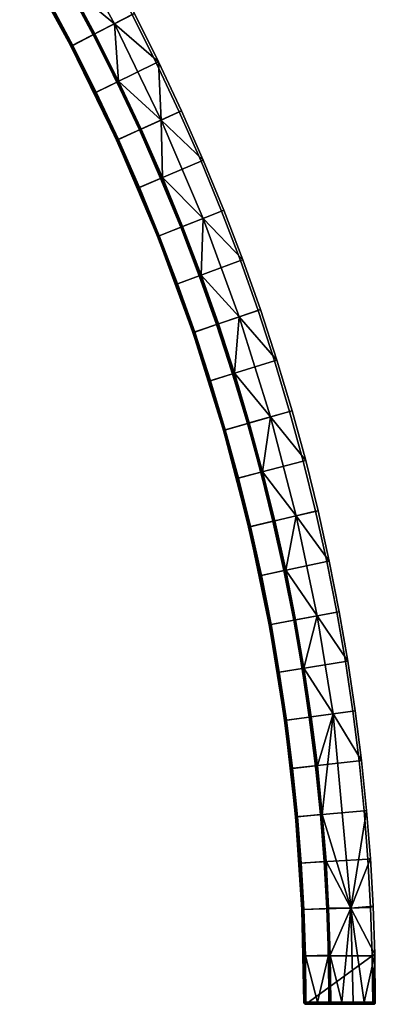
# Model space of a CAD drawing. Header units: millimetres. Extents: x -5762 to -1358, y 814 to 2464.
# Tile 11 of 27: x -4219 to -4112, y 1814 to 2111. Entities that reach past the tile are written whole.
import ezdxf

# ---------------------------------------------------------------- set-up
doc = ezdxf.new("R2010")
doc.units = ezdxf.units.MM
doc.header["$MEASUREMENT"] = 0
doc.layers.add('Predefinito', color=7, linetype='Continuous', true_color=0x000000)

msp = doc.modelspace()

# ---------------------------------------------------------------- meshes
at = {"layer": 'Predefinito'}
mesh = msp.add_polyface(dxfattribs=at)
corners = [(-4178.16, 2097.91), (-4185.44, 2112.45), (-4203.87, 2102.92), (-4196.82, 2088.85), (-4193.22, 2127.02), (-4211.39, 2117.03), (-4211.39, 2117.03, -55.4), (-4203.87, 2102.92), (-4211.39, 2117.03), (-4219.27, 2130.94, -55.4), (-4219.27, 2130.94), (-4196.82, 2088.85), (-4203.87, 2102.92, -55.4), (-4196.82, 2088.85, -55.4), (-4170.55, 2083.52, -0.97), (-4177.48, 2098.24, -0.97), (-4178.16, 2097.91), (-4171.24, 2083.2), (-4184.77, 2112.8, -0.97), (-4185.44, 2112.45), (-4192.55, 2127.38, -0.97), (-4193.22, 2127.02), (-4203.34, 2103.2, -56), (-4210.87, 2117.31, -56), (-4204.8, 2120.65, -56), (-4197.18, 2106.38, -56), (-4218.75, 2131.24, -56), (-4212.77, 2134.73, -56), (-4196.28, 2089.11, -56), (-4190.05, 2092.14, -56), (-4190.77, 2109.7, -28.49), (-4176.7, 2080.72, -28.49), (-4189.52, 2092.4, -55.54), (-4204.28, 2120.93, -55.54), (-4196.66, 2106.65, -55.54), (-4206.53, 2138.37, -28.49), (-4192.55, 2127.38, -0.97), (-4184.77, 2112.8, -0.97), (-4177.48, 2098.24, -0.97), (-4203.83, 2103.23, -55.82), (-4219.18, 2131.13, -55.82), (-4219.01, 2131.24, -55.96), (-4203.65, 2103.32, -55.96), (-4203.95, 2103.17, -55.62), (-4219.3, 2131.07, -55.62), (-4219.18, 2131.13, -55.82), (-4203.83, 2103.23, -55.82), (-4203.65, 2103.32, -55.96), (-4210.87, 2117.31, -56), (-4203.34, 2103.2, -56), (-4219.01, 2131.24, -55.96), (-4218.75, 2131.24, -56), (-4210.87, 2117.31, -56), (-4189.73, 2074.66, -55.96), (-4203.34, 2103.2, -56), (-4196.28, 2089.11, -56), (-4219.3, 2131.07, -55.62), (-4203.95, 2103.17, -55.62), (-4211.39, 2117.03, -55.4), (-4219.27, 2130.94, -55.4), (-4203.95, 2103.17, -55.62), (-4190.04, 2074.52, -55.62), (-4196.82, 2088.85, -55.4), (-4203.87, 2102.92, -55.4), (-4203.95, 2103.17, -55.62), (-4203.87, 2102.92, -55.4), (-4211.39, 2117.03, -55.4), (-4196.97, 2106.78, -55.87), (-4212.51, 2135.03, -55.87), (-4212.4, 2135.1, -55.72), (-4196.85, 2106.84, -55.72), (-4197.13, 2106.7, -55.97), (-4212.67, 2134.94, -55.97), (-4182.88, 2077.78, -55.87), (-4182.76, 2077.83, -55.72), (-4183.05, 2077.7, -55.97), (-4196.85, 2106.84, -55.72), (-4204.28, 2120.93, -55.54), (-4196.66, 2106.65, -55.54), (-4204.28, 2120.93, -55.54), (-4196.66, 2106.65, -55.54), (-4189.52, 2092.4, -55.54), (-4204.8, 2120.65, -56), (-4212.77, 2134.73, -56), (-4190.05, 2092.14, -56), (-4197.18, 2106.38, -56)]
mesh.append_faces([[corners[k] for k in face] for face in [(0, 1, 2, 3), (1, 4, 5, 2), (6, 7, 8, 8), (9, 8, 10, 10), (11, 7, 12, 13), (7, 6, 12, 12), (9, 6, 8, 8), (14, 15, 16, 17), (15, 18, 19, 16), (18, 20, 21, 19), (22, 23, 24, 25), (23, 26, 27, 24), (28, 22, 25, 29), (30, 31, 32, 32), (33, 30, 34, 34), (34, 30, 32, 32), (30, 35, 36, 37), (33, 35, 30, 30), (30, 37, 38, 38), (38, 31, 30, 30), (39, 40, 41, 42), (43, 44, 45, 46), (47, 48, 49, 49), (50, 51, 52, 52), (47, 50, 52, 52), (53, 47, 54, 55), (56, 57, 58, 59), (60, 61, 62, 63), (64, 65, 66, 66), (67, 68, 69, 70), (71, 72, 68, 67), (73, 67, 70, 74), (75, 71, 67, 73), (76, 77, 78, 78), (70, 69, 79, 79), (74, 70, 80, 81), (72, 71, 82, 83), (71, 75, 84, 85), (71, 85, 82, 82)]])
mesh = msp.add_polyface(dxfattribs=at)
corners = [(-4164.69, 2068.32), (-4171.24, 2083.2), (-4190.12, 2074.61), (-4183.78, 2060.21), (-4158.52, 2053.28), (-4177.81, 2045.65), (-4178.16, 2097.91), (-4196.82, 2088.85), (-4177.81, 2045.65), (-4183.78, 2060.21), (-4183.78, 2060.21, -55.4), (-4177.81, 2045.65, -55.4), (-4190.12, 2074.61), (-4196.82, 2088.85), (-4196.82, 2088.85, -55.4), (-4190.12, 2074.61, -55.4), (-4157.81, 2053.56, -0.97), (-4164, 2068.62, -0.97), (-4164.69, 2068.32), (-4158.52, 2053.28), (-4170.55, 2083.52, -0.97), (-4171.24, 2083.2), (-4152.13, 2038.66, -0.97), (-4152.84, 2038.4), (-4177.25, 2045.87, -56), (-4183.23, 2060.44, -56), (-4176.85, 2063.15, -56), (-4170.8, 2048.42, -56), (-4189.57, 2074.86, -56), (-4196.28, 2089.11, -56), (-4190.05, 2092.14, -56), (-4183.27, 2077.73, -56), (-4183.23, 2060.44, -56), (-4176.7, 2080.72, -28.49), (-4176.32, 2063.38, -55.54), (-4182.74, 2077.97, -55.54), (-4164.09, 2051.08, -28.49), (-4170.26, 2048.63, -55.54), (-4189.52, 2092.4, -55.54), (-4164, 2068.62, -0.97), (-4157.81, 2053.56, -0.97), (-4170.55, 2083.52, -0.97), (-4152.13, 2038.66, -0.97), (-4177.48, 2098.24, -0.97), (-4189.91, 2074.58, -55.82), (-4203.83, 2103.23, -55.82), (-4203.65, 2103.32, -55.96), (-4189.73, 2074.66, -55.96), (-4190.04, 2074.52, -55.62), (-4203.95, 2103.17, -55.62), (-4203.83, 2103.23, -55.82), (-4189.91, 2074.58, -55.82), (-4177.46, 2045.26, -55.82), (-4177.27, 2045.34, -55.96), (-4177.59, 2045.21, -55.62), (-4177.46, 2045.26, -55.82), (-4189.73, 2074.66, -55.96), (-4196.28, 2089.11, -56), (-4189.57, 2074.86, -56), (-4189.57, 2074.86, -56), (-4183.23, 2060.44, -56), (-4177.27, 2045.34, -55.96), (-4177.25, 2045.87, -56), (-4190.04, 2074.52, -55.62), (-4177.59, 2045.21, -55.62), (-4177.81, 2045.65, -55.4), (-4183.78, 2060.21, -55.4), (-4190.04, 2074.52, -55.62), (-4183.78, 2060.21, -55.4), (-4190.12, 2074.61, -55.4), (-4196.82, 2088.85, -55.4), (-4170.28, 2048.1, -55.87), (-4182.88, 2077.78, -55.87), (-4182.76, 2077.83, -55.72), (-4170.15, 2048.15, -55.72), (-4170.45, 2048.04, -55.97), (-4183.05, 2077.7, -55.97), (-4182.76, 2077.83, -55.72), (-4189.52, 2092.4, -55.54), (-4182.74, 2077.97, -55.54), (-4182.74, 2077.97, -55.54), (-4176.32, 2063.38, -55.54), (-4176.32, 2063.38, -55.54), (-4170.26, 2048.63, -55.54), (-4170.8, 2048.42, -56), (-4176.85, 2063.15, -56), (-4183.27, 2077.73, -56), (-4190.05, 2092.14, -56)]
mesh.append_faces([[corners[k] for k in face] for face in [(0, 1, 2, 3), (4, 0, 3, 5), (1, 6, 7, 2), (8, 9, 10, 11), (12, 13, 14, 15), (9, 12, 15, 10), (16, 17, 18, 19), (17, 20, 21, 18), (22, 16, 19, 23), (24, 25, 26, 27), (28, 29, 30, 31), (32, 28, 31, 26), (33, 34, 35, 35), (36, 37, 34, 34), (33, 35, 38, 38), (33, 36, 34, 34), (36, 33, 39, 40), (33, 41, 39, 39), (40, 42, 36, 36), (33, 43, 41, 41), (44, 45, 46, 47), (48, 49, 50, 51), (52, 44, 47, 53), (54, 48, 51, 55), (56, 57, 58, 58), (56, 59, 60, 60), (61, 56, 60, 62), (63, 64, 65, 66), (67, 68, 69, 69), (69, 70, 67, 67), (71, 72, 73, 74), (75, 76, 72, 71), (77, 78, 79, 79), (77, 80, 81, 81), (74, 73, 82, 83), (76, 75, 84, 85), (76, 85, 86, 86), (86, 87, 76, 76)]])
mesh = msp.add_polyface(dxfattribs=at)
corners = [(-4142.58, 2008.25), (-4147.53, 2023.39), (-4167.16, 2016.71), (-4162.38, 2002.05), (-4152.84, 2038.4), (-4172.31, 2031.24), (-4158.52, 2053.28), (-4177.81, 2045.65), (-4172.31, 2031.24, -55.4), (-4167.16, 2016.71), (-4172.31, 2031.24), (-4162.38, 2002.05), (-4167.16, 2016.71, -55.4), (-4162.38, 2002.05, -55.4), (-4177.81, 2045.65, -55.4), (-4177.81, 2045.65), (-4141.86, 2008.47, -0.97), (-4146.81, 2023.63, -0.97), (-4147.53, 2023.39), (-4142.58, 2008.25), (-4152.13, 2038.66, -0.97), (-4152.84, 2038.4), (-4166.6, 2016.9, -56), (-4171.74, 2031.45, -56), (-4165.24, 2033.84, -56), (-4160.04, 2019.13, -56), (-4161.81, 2002.23, -56), (-4155.19, 2004.3, -56), (-4171.74, 2031.45, -56), (-4177.25, 2045.87, -56), (-4170.8, 2048.42, -56), (-4153.2, 2021.46, -28.49), (-4143.77, 1991.34, -28.49), (-4154.64, 2004.47, -55.54), (-4159.48, 2019.32, -55.54), (-4164.69, 2034.04, -55.54), (-4164.09, 2051.08, -28.49), (-4170.26, 2048.63, -55.54), (-4152.13, 2038.66, -0.97), (-4146.81, 2023.63, -0.97), (-4141.86, 2008.47, -0.97), (-4166.93, 2016.57, -55.82), (-4177.46, 2045.26, -55.82), (-4177.27, 2045.34, -55.96), (-4166.74, 2016.63, -55.96), (-4167.06, 2016.53, -55.62), (-4177.59, 2045.21, -55.62), (-4177.46, 2045.26, -55.82), (-4166.93, 2016.57, -55.82), (-4166.74, 2016.63, -55.96), (-4177.27, 2045.34, -55.96), (-4171.74, 2031.45, -56), (-4166.6, 2016.9, -56), (-4177.25, 2045.87, -56), (-4161.81, 2002.23, -56), (-4177.59, 2045.21, -55.62), (-4172.31, 2031.24, -55.4), (-4177.81, 2045.65, -55.4), (-4177.59, 2045.21, -55.62), (-4167.06, 2016.53, -55.62), (-4167.16, 2016.71, -55.4), (-4172.31, 2031.24, -55.4), (-4167.16, 2016.71, -55.4), (-4167.06, 2016.53, -55.62), (-4162.38, 2002.05, -55.4), (-4159.62, 2019.05, -55.87), (-4170.28, 2048.1, -55.87), (-4170.15, 2048.15, -55.72), (-4159.49, 2019.1, -55.72), (-4159.79, 2019, -55.97), (-4170.45, 2048.04, -55.97), (-4150.38, 1989.52, -55.87), (-4150.25, 1989.56, -55.72), (-4150.55, 1989.47, -55.97), (-4164.69, 2034.04, -55.54), (-4159.48, 2019.32, -55.54), (-4170.26, 2048.63, -55.54), (-4164.69, 2034.04, -55.54), (-4170.15, 2048.15, -55.72), (-4159.49, 2019.1, -55.72), (-4159.48, 2019.32, -55.54), (-4154.64, 2004.47, -55.54), (-4154.64, 2004.47, -55.54), (-4165.24, 2033.84, -56), (-4170.8, 2048.42, -56), (-4160.04, 2019.13, -56), (-4155.19, 2004.3, -56)]
mesh.append_faces([[corners[k] for k in face] for face in [(0, 1, 2, 3), (1, 4, 5, 2), (4, 6, 7, 5), (8, 9, 10, 10), (11, 9, 12, 13), (14, 10, 15, 15), (12, 9, 8, 8), (14, 8, 10, 10), (16, 17, 18, 19), (17, 20, 21, 18), (22, 23, 24, 25), (26, 22, 25, 27), (28, 29, 30, 24), (31, 32, 33, 33), (31, 34, 35, 35), (36, 35, 37, 37), (31, 36, 38, 39), (36, 31, 35, 35), (33, 34, 31, 31), (31, 39, 40, 40), (41, 42, 43, 44), (45, 46, 47, 48), (49, 50, 51, 52), (53, 51, 50, 50), (49, 52, 54, 54), (55, 56, 57, 57), (58, 59, 60, 61), (62, 63, 64, 64), (65, 66, 67, 68), (69, 70, 66, 65), (71, 65, 68, 72), (73, 69, 65, 71), (68, 67, 74, 75), (76, 77, 78, 78), (79, 80, 81, 81), (72, 68, 82, 82), (70, 83, 84, 84), (70, 69, 85, 83), (85, 69, 86, 86)]])
mesh = msp.add_polyface(dxfattribs=at)
corners = [(-4130.18, 1962.93), (-4133.92, 1978.01), (-4153.99, 1972.78), (-4150.38, 1958.18), (-4138.01, 1992.99), (-4142.58, 2008.25), (-4162.38, 2002.05), (-4157.95, 1987.28), (-4153.99, 1972.78, -55.4), (-4150.38, 1958.18), (-4153.99, 1972.78), (-4162.38, 2002.05, -55.4), (-4157.95, 1987.28), (-4162.38, 2002.05), (-4157.95, 1987.28, -55.4), (-4129.44, 1963.1, -0.97), (-4133.18, 1978.2, -0.97), (-4133.92, 1978.01), (-4130.18, 1962.93), (-4137.28, 1993.2, -0.97), (-4138.01, 1992.99), (-4141.86, 2008.47, -0.97), (-4142.58, 2008.25), (-4149.79, 1958.32, -56), (-4153.41, 1972.93, -56), (-4146.7, 1974.68, -56), (-4143.05, 1959.91, -56), (-4157.38, 1987.45, -56), (-4161.81, 2002.23, -56), (-4155.19, 2004.3, -56), (-4150.72, 1989.35, -56), (-4153.41, 1972.93, -56), (-4143.77, 1991.34, -28.49), (-4146.14, 1974.82, -55.54), (-4150.16, 1989.51, -55.54), (-4136.02, 1961.56, -28.49), (-4154.64, 2004.47, -55.54), (-4150.16, 1989.51, -55.54), (-4133.18, 1978.2, -0.97), (-4129.44, 1963.1, -0.97), (-4153.2, 2021.46, -28.49), (-4141.86, 2008.47, -0.97), (-4137.28, 1993.2, -0.97), (-4157.8, 1987.39, -55.82), (-4166.93, 2016.57, -55.82), (-4166.74, 2016.63, -55.96), (-4157.61, 1987.45, -55.96), (-4157.93, 1987.36, -55.62), (-4167.06, 2016.53, -55.62), (-4166.93, 2016.57, -55.82), (-4157.8, 1987.39, -55.82), (-4150.11, 1957.81, -55.82), (-4149.91, 1957.86, -55.96), (-4150.24, 1957.78, -55.62), (-4150.11, 1957.81, -55.82), (-4157.61, 1987.45, -55.96), (-4161.81, 2002.23, -56), (-4157.38, 1987.45, -56), (-4153.41, 1972.93, -56), (-4166.74, 2016.63, -55.96), (-4149.91, 1957.86, -55.96), (-4167.06, 2016.53, -55.62), (-4157.93, 1987.36, -55.62), (-4157.95, 1987.28, -55.4), (-4162.38, 2002.05, -55.4), (-4157.93, 1987.36, -55.62), (-4150.24, 1957.78, -55.62), (-4150.38, 1958.18, -55.4), (-4153.99, 1972.78, -55.4), (-4157.93, 1987.36, -55.62), (-4153.99, 1972.78, -55.4), (-4157.95, 1987.28, -55.4), (-4142.59, 1959.57, -55.87), (-4150.38, 1989.52, -55.87), (-4150.25, 1989.56, -55.72), (-4142.45, 1959.61, -55.72), (-4142.76, 1959.53, -55.97), (-4150.55, 1989.47, -55.97), (-4150.25, 1989.56, -55.72), (-4154.64, 2004.47, -55.54), (-4150.16, 1989.51, -55.54), (-4146.14, 1974.82, -55.54), (-4146.14, 1974.82, -55.54), (-4159.79, 2019, -55.97), (-4150.72, 1989.35, -56), (-4155.19, 2004.3, -56), (-4143.05, 1959.91, -56), (-4146.7, 1974.68, -56)]
mesh.append_faces([[corners[k] for k in face] for face in [(0, 1, 2, 3), (4, 5, 6, 7), (1, 4, 7, 2), (8, 9, 10, 10), (11, 12, 13, 13), (10, 12, 14, 8), (12, 11, 14, 14), (15, 16, 17, 18), (16, 19, 20, 17), (19, 21, 22, 20), (23, 24, 25, 26), (27, 28, 29, 30), (31, 27, 30, 25), (32, 33, 34, 34), (35, 33, 32, 32), (36, 32, 37, 37), (35, 32, 38, 39), (32, 40, 41, 42), (32, 42, 38, 38), (43, 44, 45, 46), (47, 48, 49, 50), (51, 43, 46, 52), (53, 47, 50, 54), (55, 56, 57, 57), (55, 57, 58, 58), (55, 59, 56, 56), (60, 55, 58, 58), (61, 62, 63, 64), (65, 66, 67, 68), (69, 70, 71, 71), (72, 73, 74, 75), (76, 77, 73, 72), (78, 79, 80, 80), (78, 80, 81, 81), (75, 74, 82, 82), (83, 77, 84, 85), (77, 76, 86, 87), (77, 87, 84, 84)]])
mesh = msp.add_polyface(dxfattribs=at)
corners = [(-4126.81, 1947.77), (-4130.18, 1962.93), (-4150.38, 1958.18), (-4147.11, 1943.51), (-4123.8, 1932.53), (-4144.2, 1928.76), (-4147.11, 1943.51, -55.4), (-4144.2, 1928.76), (-4147.11, 1943.51), (-4150.38, 1958.18, -55.4), (-4150.38, 1958.18), (-4144.2, 1928.76, -55.4), (-4141.71, 1914.37), (-4153.99, 1972.78, -55.4), (-4120.48, 1917.79, -0.97), (-4123.06, 1932.67, -0.97), (-4123.8, 1932.53), (-4121.23, 1917.67), (-4126.07, 1947.92, -0.97), (-4129.44, 1963.1, -0.97), (-4130.18, 1962.93), (-4126.81, 1947.77), (-4143.61, 1928.86, -56), (-4146.52, 1943.63, -56), (-4139.74, 1945.05, -56), (-4136.79, 1930.13, -56), (-4146.52, 1943.63, -56), (-4149.79, 1958.32, -56), (-4143.05, 1959.91, -56), (-4129.69, 1931.44, -28.49), (-4136.22, 1930.23, -55.54), (-4139.17, 1945.17, -55.54), (-4133.7, 1915.66, -55.54), (-4142.48, 1960.04, -55.54), (-4136.02, 1961.56, -28.49), (-4142.48, 1960.04, -55.54), (-4146.14, 1974.82, -55.54), (-4126.07, 1947.92, -0.97), (-4123.06, 1932.67, -0.97), (-4120.48, 1917.79, -0.97), (-4129.44, 1963.1, -0.97), (-4143.86, 1927.89, -55.82), (-4150.11, 1957.81, -55.82), (-4149.91, 1957.86, -55.96), (-4143.66, 1927.93, -55.96), (-4143.99, 1927.87, -55.62), (-4150.24, 1957.78, -55.62), (-4150.11, 1957.81, -55.82), (-4143.86, 1927.89, -55.82), (-4149.91, 1957.86, -55.96), (-4153.41, 1972.93, -56), (-4149.79, 1958.32, -56), (-4146.52, 1943.63, -56), (-4143.66, 1927.93, -55.96), (-4143.61, 1928.86, -56), (-4150.24, 1957.78, -55.62), (-4143.99, 1927.87, -55.62), (-4144.2, 1928.76, -55.4), (-4147.11, 1943.51, -55.4), (-4143.99, 1927.87, -55.62), (-4141.71, 1914.37, -55.4), (-4144.2, 1928.76, -55.4), (-4147.11, 1943.51, -55.4), (-4150.38, 1958.18, -55.4), (-4150.24, 1957.78, -55.62), (-4136.26, 1929.28, -55.87), (-4142.59, 1959.57, -55.87), (-4142.45, 1959.61, -55.72), (-4136.13, 1929.31, -55.72), (-4136.44, 1929.25, -55.97), (-4142.76, 1959.53, -55.97), (-4142.45, 1959.61, -55.72), (-4146.14, 1974.82, -55.54), (-4142.48, 1960.04, -55.54), (-4139.17, 1945.17, -55.54), (-4136.13, 1929.31, -55.72), (-4139.17, 1945.17, -55.54), (-4136.22, 1930.23, -55.54), (-4139.17, 1945.17, -55.54), (-4136.79, 1930.13, -56), (-4139.74, 1945.05, -56), (-4134.27, 1915.57, -56), (-4143.05, 1959.91, -56)]
mesh.append_faces([[corners[k] for k in face] for face in [(0, 1, 2, 3), (4, 0, 3, 5), (6, 7, 8, 8), (9, 8, 10, 10), (11, 12, 7, 7), (6, 11, 7, 7), (8, 9, 6, 6), (13, 9, 10, 10), (14, 15, 16, 17), (18, 19, 20, 21), (15, 18, 21, 16), (22, 23, 24, 25), (26, 27, 28, 24), (29, 30, 31, 31), (29, 32, 30, 30), (31, 33, 34, 34), (31, 34, 29, 29), (35, 36, 34, 34), (29, 34, 37, 38), (38, 39, 29, 29), (40, 37, 34, 34), (41, 42, 43, 44), (45, 46, 47, 48), (49, 50, 51, 51), (49, 51, 52, 52), (53, 52, 54, 54), (49, 52, 53, 53), (55, 56, 57, 58), (59, 60, 61, 61), (62, 63, 64, 64), (65, 66, 67, 68), (69, 70, 66, 65), (71, 72, 73, 73), (71, 73, 74, 74), (75, 76, 77, 77), (67, 78, 68, 68), (70, 69, 79, 80), (69, 81, 79, 79), (80, 82, 70, 70)]])
mesh = msp.add_polyface(dxfattribs=at)
corners = [(-4117.12, 1887.78), (-4119, 1902.75), (-4139.55, 1899.93), (-4137.73, 1885.44), (-4121.23, 1917.67), (-4123.8, 1932.53), (-4144.2, 1928.76), (-4141.71, 1914.37), (-4139.55, 1899.93), (-4141.71, 1914.37), (-4141.71, 1914.37, -55.4), (-4139.55, 1899.93, -55.4), (-4137.73, 1885.44), (-4137.73, 1885.44, -55.4), (-4144.2, 1928.76, -55.4), (-4118.25, 1902.85, -0.97), (-4120.48, 1917.79, -0.97), (-4121.23, 1917.67), (-4119, 1902.75), (-4116.37, 1887.87, -0.97), (-4117.12, 1887.78), (-4138.96, 1900.01, -56), (-4141.12, 1914.46, -56), (-4134.27, 1915.57, -56), (-4132.09, 1900.95, -56), (-4137.14, 1885.51, -56), (-4130.25, 1886.29, -56), (-4141.12, 1914.46, -56), (-4143.61, 1928.86, -56), (-4136.79, 1930.13, -56), (-4124.94, 1901.93, -28.49), (-4129.67, 1886.36, -55.54), (-4131.52, 1901.03, -55.54), (-4131.52, 1901.03, -55.54), (-4133.7, 1915.66, -55.54), (-4128.17, 1871.64, -55.54), (-4129.69, 1931.44, -28.49), (-4120.48, 1917.79, -0.97), (-4118.25, 1902.85, -0.97), (-4116.37, 1887.87, -0.97), (-4139.35, 1899.74, -55.82), (-4143.86, 1927.89, -55.82), (-4143.66, 1927.93, -55.96), (-4139.15, 1899.77, -55.96), (-4139.48, 1899.72, -55.62), (-4143.99, 1927.87, -55.62), (-4143.86, 1927.89, -55.82), (-4139.35, 1899.74, -55.82), (-4136.12, 1871.42, -55.82), (-4135.92, 1871.44, -55.96), (-4143.66, 1927.93, -55.96), (-4143.61, 1928.86, -56), (-4141.12, 1914.46, -56), (-4139.15, 1899.77, -55.96), (-4138.96, 1900.01, -56), (-4137.14, 1885.51, -56), (-4139.48, 1899.72, -55.62), (-4136.26, 1871.41, -55.62), (-4137.73, 1885.44, -55.4), (-4139.55, 1899.93, -55.4), (-4143.99, 1927.87, -55.62), (-4141.71, 1914.37, -55.4), (-4131.7, 1900.79, -55.87), (-4136.26, 1929.28, -55.87), (-4136.13, 1929.31, -55.72), (-4131.56, 1900.81, -55.72), (-4131.88, 1900.77, -55.97), (-4136.44, 1929.25, -55.97), (-4128.43, 1872.12, -55.87), (-4128.29, 1872.13, -55.72), (-4128.61, 1872.1, -55.97), (-4136.13, 1929.31, -55.72), (-4136.22, 1930.23, -55.54), (-4133.7, 1915.66, -55.54), (-4131.56, 1900.81, -55.72), (-4133.7, 1915.66, -55.54), (-4131.52, 1901.03, -55.54), (-4129.67, 1886.36, -55.54), (-4133.7, 1915.66, -55.54), (-4129.67, 1886.36, -55.54), (-4130.25, 1886.29, -56), (-4132.09, 1900.95, -56), (-4134.27, 1915.57, -56)]
mesh.append_faces([[corners[k] for k in face] for face in [(0, 1, 2, 3), (4, 5, 6, 7), (1, 4, 7, 2), (8, 9, 10, 11), (11, 12, 8, 8), (11, 13, 12, 12), (9, 14, 10, 10), (15, 16, 17, 18), (19, 15, 18, 20), (21, 22, 23, 24), (25, 21, 24, 26), (27, 28, 29, 23), (30, 31, 32, 32), (30, 33, 34, 34), (30, 35, 31, 31), (36, 30, 34, 34), (30, 36, 37, 38), (38, 39, 30, 30), (40, 41, 42, 43), (44, 45, 46, 47), (48, 40, 43, 49), (50, 51, 52, 52), (53, 52, 54, 54), (53, 54, 55, 55), (53, 50, 52, 52), (56, 57, 58, 59), (60, 56, 59, 61), (62, 63, 64, 65), (66, 67, 63, 62), (68, 62, 65, 69), (70, 66, 62, 68), (71, 72, 73, 73), (74, 75, 76, 76), (74, 76, 77, 77), (65, 64, 78, 78), (69, 65, 79, 79), (66, 70, 80, 81), (67, 66, 81, 82)]])
mesh = msp.add_polyface(dxfattribs=at)
corners = [(-4114.45, 1858.23), (-4115.59, 1872.78), (-4136.25, 1870.91), (-4135.15, 1856.98), (-4117.12, 1887.78), (-4137.73, 1885.44), (-4113.63, 1843.66), (-4134.36, 1843.03), (-4135.15, 1856.98, -55.4), (-4134.36, 1843.03), (-4135.15, 1856.98), (-4137.73, 1885.44, -55.4), (-4136.25, 1870.91), (-4137.73, 1885.44), (-4136.25, 1870.91, -55.4), (-4112.88, 1843.99, -0.97), (-4113.7, 1858.43, -0.97), (-4114.45, 1858.23), (-4113.63, 1843.66), (-4114.84, 1872.84, -0.97), (-4116.37, 1887.87, -0.97), (-4117.12, 1887.78), (-4115.59, 1872.78), (-4133.76, 1843.05, -56), (-4134.55, 1857.02, -56), (-4127.64, 1857.49, -56), (-4126.84, 1843.36, -56), (-4135.66, 1870.97, -56), (-4137.14, 1885.51, -56), (-4130.25, 1886.29, -56), (-4128.75, 1871.59, -56), (-4134.55, 1857.02, -56), (-4119.61, 1843.39, -28.49), (-4127.06, 1857.53, -55.54), (-4128.17, 1871.64, -55.54), (-4126.26, 1843.39, -55.54), (-4128.17, 1871.64, -55.54), (-4124.94, 1901.93, -28.49), (-4116.37, 1887.87, -0.97), (-4114.84, 1872.84, -0.97), (-4113.7, 1858.43, -0.97), (-4112.88, 1843.99, -0.97), (-4136.26, 1871.41, -55.62), (-4139.48, 1899.72, -55.62), (-4139.35, 1899.74, -55.82), (-4136.12, 1871.42, -55.82), (-4134.18, 1842.98, -55.82), (-4136.12, 1871.42, -55.82), (-4135.92, 1871.44, -55.96), (-4133.98, 1842.99, -55.96), (-4134.32, 1842.98, -55.62), (-4135.92, 1871.44, -55.96), (-4137.14, 1885.51, -56), (-4135.66, 1870.97, -56), (-4134.55, 1857.02, -56), (-4139.15, 1899.77, -55.96), (-4136.26, 1871.41, -55.62), (-4134.32, 1842.98, -55.62), (-4135.15, 1856.98, -55.4), (-4136.25, 1870.91, -55.4), (-4136.26, 1871.41, -55.62), (-4136.25, 1870.91, -55.4), (-4137.73, 1885.44, -55.4), (-4134.32, 1842.98, -55.62), (-4134.36, 1843.03, -55.4), (-4135.15, 1856.98, -55.4), (-4126.47, 1843.33, -55.87), (-4128.43, 1872.12, -55.87), (-4128.29, 1872.13, -55.72), (-4126.33, 1843.34, -55.72), (-4126.65, 1843.32, -55.97), (-4128.61, 1872.1, -55.97), (-4128.29, 1872.13, -55.72), (-4129.67, 1886.36, -55.54), (-4128.17, 1871.64, -55.54), (-4126.33, 1843.34, -55.72), (-4127.06, 1857.53, -55.54), (-4126.26, 1843.39, -55.54), (-4127.06, 1857.53, -55.54), (-4127.06, 1857.53, -55.54), (-4127.64, 1857.49, -56), (-4128.75, 1871.59, -56), (-4130.25, 1886.29, -56), (-4126.84, 1843.36, -56)]
mesh.append_faces([[corners[k] for k in face] for face in [(0, 1, 2, 3), (1, 4, 5, 2), (6, 0, 3, 7), (8, 9, 10, 10), (11, 12, 13, 13), (14, 10, 12, 12), (14, 12, 11, 11), (10, 14, 8, 8), (15, 16, 17, 18), (19, 20, 21, 22), (16, 19, 22, 17), (23, 24, 25, 26), (27, 28, 29, 30), (31, 27, 30, 25), (32, 33, 34, 34), (32, 35, 33, 33), (36, 37, 32, 32), (32, 37, 38, 39), (40, 41, 32, 32), (40, 32, 39, 39), (42, 43, 44, 45), (46, 47, 48, 49), (50, 42, 45, 46), (51, 52, 53, 53), (51, 53, 54, 54), (51, 55, 52, 52), (54, 49, 51, 51), (56, 57, 58, 59), (60, 61, 62, 62), (63, 64, 65, 65), (66, 67, 68, 69), (70, 71, 67, 66), (72, 73, 74, 74), (75, 76, 77, 77), (72, 74, 78, 78), (79, 69, 68, 68), (71, 70, 80, 81), (71, 81, 82, 82), (70, 83, 80, 80)]])
mesh = msp.add_polyface(dxfattribs=at)
corners = [(-4113.13, 1829.07), (-4113.63, 1843.66), (-4134.36, 1843.03), (-4133.88, 1829.06), (-4133.11, 1814.48), (-4134.36, 1843.03, -55.4), (-4133.88, 1829.06), (-4134.36, 1843.03), (-4133.88, 1829.06, -55.4), (-4133.71, 1815.08, -27.7), (-4135.15, 1856.98, -55.4), (-4112.24, 1814.88, -0.93), (-4112.21, 1815.08, -0.97), (-4112.39, 1829.54, -0.97), (-4112.88, 1843.99, -0.97), (-4113.63, 1843.66), (-4113.13, 1829.07), (-4112.26, 1814.82, -0.91), (-4112.31, 1814.73, -0.85), (-4112.28, 1814.77, -0.88), (-4133.28, 1829.07, -56), (-4133.76, 1843.05, -56), (-4126.84, 1843.36, -56), (-4126.35, 1829.23, -56), (-4122.25, 1815.08, -41.9), (-4125.6, 1815.08, -55.54), (-4125.77, 1829.24, -55.54), (-4119.61, 1843.39, -28.49), (-4126.26, 1843.39, -55.54), (-4118.91, 1815.08, -28.26), (-4115.56, 1815.08, -14.61), (-4112.39, 1829.54, -0.97), (-4112.88, 1843.99, -0.97), (-4133.98, 1842.99, -55.96), (-4134.55, 1857.02, -56), (-4133.76, 1843.05, -56), (-4133.28, 1829.07, -56), (-4133.22, 1815.08, -55.99), (-4133.44, 1815.08, -55.9), (-4134.18, 1842.98, -55.82), (-4134.32, 1842.98, -55.62), (-4133.62, 1815.08, -55.73), (-4133.88, 1829.06, -55.4), (-4134.32, 1842.98, -55.62), (-4133.7, 1815.08, -55.51), (-4133.88, 1829.06, -55.4), (-4134.36, 1843.03, -55.4), (-4134.32, 1842.98, -55.62), (-4133.54, 1815.08, -55.82), (-4126.33, 1843.34, -55.72), (-4125.77, 1829.24, -55.54), (-4125.63, 1815.08, -55.63), (-4125.74, 1815.08, -55.8), (-4126.47, 1843.33, -55.87), (-4126.33, 1843.34, -55.72), (-4125.68, 1815.08, -55.72), (-4125.63, 1815.08, -55.63), (-4125.81, 1815.08, -55.87), (-4125.77, 1829.24, -55.54), (-4126.33, 1843.34, -55.72), (-4126.26, 1843.39, -55.54), (-4126.65, 1843.32, -55.97), (-4125.9, 1815.08, -55.93), (-4125.99, 1815.08, -55.97), (-4126.35, 1829.23, -56), (-4126.65, 1843.32, -55.97), (-4126.09, 1815.08, -55.99), (-4126.09, 1815.08, -55.99), (-4126.18, 1815.08, -56), (-4126.35, 1829.23, -56), (-4126.35, 1829.23, -56), (-4126.84, 1843.36, -56)]
mesh.append_faces([[corners[k] for k in face] for face in [(0, 1, 2, 3), (3, 4, 0, 0), (5, 6, 7, 7), (5, 8, 6, 6), (9, 6, 8, 8), (7, 10, 5, 5), (11, 12, 13, 13), (13, 14, 15, 16), (17, 11, 13, 13), (18, 19, 13, 13), (20, 21, 22, 23), (24, 25, 26, 26), (27, 26, 28, 28), (26, 27, 24, 24), (29, 24, 27, 27), (30, 29, 27, 27), (27, 31, 30, 30), (32, 31, 27, 27), (33, 34, 35, 35), (33, 36, 37, 37), (38, 39, 33, 33), (36, 33, 35, 35), (40, 39, 41, 41), (42, 43, 44, 44), (45, 46, 47, 47), (48, 41, 39, 39), (49, 50, 51, 51), (52, 53, 54, 54), (54, 55, 52, 52), (55, 54, 56, 56), (57, 53, 52, 52), (58, 59, 60, 60), (61, 53, 62, 62), (63, 61, 62, 62), (64, 65, 66, 66), (67, 68, 69, 69), (70, 71, 61, 61), (57, 62, 53, 53)]])
mesh = msp.add_polyface(dxfattribs=at)
corners = [(-4133.71, 1815.08), (-4133.54, 1814.66), (-4133.33, 1814.53), (-4133.67, 1814.86), (-4133.11, 1814.48), (-4133.88, 1829.06), (-4133.71, 1815.08, -27.7), (-4133.71, 1815.08), (-4133.88, 1829.06), (-4133.88, 1829.06, -55.4), (-4133.71, 1815.08, -55.4), (-4133.54, 1814.66), (-4133.54, 1814.66, -55.4), (-4133.44, 1814.58, -55.4), (-4133.33, 1814.53), (-4133.7, 1814.97, -55.4), (-4133.67, 1814.86), (-4133.71, 1815.08, -27.7), (-4133.71, 1815.08), (-4133.67, 1814.86, -55.4), (-4133.62, 1814.75, -55.4), (-4133.33, 1814.53, -55.4), (-4133.71, 1815.08, -55.4), (-4133.98, 1842.99, -55.96), (-4133.33, 1815.08, -55.96), (-4133.44, 1815.08, -55.9), (-4133.22, 1815.08, -55.99), (-4133.54, 1815.08, -55.82), (-4134.18, 1842.98, -55.82), (-4134.32, 1842.98, -55.62), (-4133.67, 1815.08, -55.62), (-4133.7, 1815.08, -55.51), (-4133.62, 1815.08, -55.73), (-4133.7, 1815.08, -55.51), (-4133.71, 1815.08, -55.4), (-4133.88, 1829.06, -55.4), (-4133.35, 1814.69, -55.79), (-4133.33, 1814.56, -55.6), (-4133.51, 1814.65, -55.51), (-4133.54, 1814.79, -55.7), (-4133.33, 1814.88, -55.92), (-4133.51, 1814.97, -55.84), (-4133.71, 1815.08, -55.4), (-4133.7, 1815.08, -55.51), (-4133.7, 1814.97, -55.4), (-4133.67, 1814.86, -55.4), (-4133.44, 1814.58, -55.4), (-4133.54, 1814.66, -55.4), (-4133.62, 1814.75, -55.4), (-4133.67, 1814.86, -55.4), (-4133.62, 1814.75, -55.4), (-4133.62, 1815.08, -55.73), (-4133.67, 1815.08, -55.62), (-4133.67, 1815.08, -55.62), (-4133.62, 1815.08, -55.73), (-4133.54, 1815.08, -55.82), (-4133.44, 1815.08, -55.9), (-4133.54, 1815.08, -55.82), (-4133.33, 1815.08, -55.96), (-4133.44, 1815.08, -55.9), (-4133.33, 1814.53, -55.4)]
mesh.append_faces([[corners[k] for k in face] for face in [(0, 1, 2, 2), (1, 0, 3, 3), (2, 4, 0, 0), (5, 0, 4, 4), (6, 7, 8, 8), (9, 10, 6, 6), (11, 12, 13, 14), (15, 16, 17, 17), (16, 18, 17, 17), (16, 19, 20, 11), (14, 13, 21, 21), (17, 22, 15, 15), (16, 15, 19, 19), (11, 20, 12, 12), (23, 24, 25, 25), (24, 23, 26, 26), (27, 28, 25, 25), (29, 30, 31, 31), (30, 29, 32, 32), (33, 34, 35, 35), (36, 37, 38, 39), (40, 36, 39, 41), (42, 43, 44, 44), (44, 43, 45, 45), (38, 46, 47, 47), (39, 48, 49, 49), (47, 50, 38, 38), (39, 38, 48, 48), (51, 39, 52, 52), (45, 43, 53, 53), (54, 55, 41, 41), (40, 41, 56, 56), (41, 57, 56, 56), (39, 54, 41, 41), (52, 39, 45, 45), (46, 38, 37, 37), (58, 40, 59, 59), (37, 60, 46, 46)]])
mesh = msp.add_polyface(dxfattribs=at)
corners = [(-4119.43, 1814.48, -27.88), (-4133.11, 1814.48), (-4133.11, 1814.48, -55.4), (-4133.28, 1829.07, -56), (-4129.65, 1815.08, -56), (-4133.11, 1815.08, -56), (-4126.35, 1829.23, -56), (-4126.18, 1815.08, -56), (-4133.28, 1829.07, -56), (-4133.33, 1814.53), (-4133.33, 1814.53, -55.4), (-4133.22, 1814.49, -55.4), (-4133.11, 1814.48), (-4133.11, 1814.48, -55.4), (-4126.18, 1814.5, -55.56), (-4133.11, 1814.48, -55.4), (-4133.11, 1814.5, -55.56), (-4126.18, 1814.66, -55.82), (-4133.11, 1814.56, -55.7), (-4133.11, 1814.66, -55.82), (-4126.18, 1814.78, -55.92), (-4133.11, 1814.66, -55.82), (-4133.11, 1814.78, -55.92), (-4129.65, 1815.08, -56), (-4133.11, 1814.93, -55.98), (-4133.11, 1815.08, -56), (-4133.11, 1814.93, -55.98), (-4133.11, 1814.78, -55.92), (-4133.11, 1814.56, -55.7), (-4126.18, 1814.56, -55.7), (-4133.11, 1814.5, -55.56), (-4126.18, 1814.93, -55.98), (-4129.65, 1815.08, -56), (-4126.18, 1815.08, -56), (-4126.18, 1814.48, -55.4), (-4133.22, 1815.08, -55.99), (-4133.28, 1829.07, -56), (-4133.11, 1815.08, -56), (-4126.65, 1843.32, -55.97), (-4125.99, 1815.08, -55.97), (-4126.09, 1815.08, -55.99), (-4133.33, 1814.56, -55.6), (-4133.22, 1814.49, -55.4), (-4133.33, 1814.53, -55.4), (-4133.11, 1814.5, -55.56), (-4133.11, 1814.48, -55.4), (-4133.35, 1814.69, -55.79), (-4133.11, 1814.66, -55.82), (-4133.11, 1814.56, -55.7), (-4133.33, 1814.88, -55.92), (-4133.11, 1814.78, -55.92), (-4133.22, 1815.08, -55.99), (-4133.33, 1815.08, -55.96), (-4133.11, 1814.93, -55.98), (-4133.22, 1815.08, -55.99), (-4133.11, 1815.08, -56), (-4126.08, 1814.49, -55.43), (-4126.18, 1814.48, -55.4), (-4126.18, 1814.5, -55.56), (-4126, 1814.55, -55.61), (-4126.18, 1814.5, -55.56), (-4126.18, 1814.56, -55.7), (-4126.18, 1814.56, -55.7), (-4126.18, 1814.66, -55.82), (-4125.98, 1814.69, -55.8), (-4125.99, 1814.88, -55.93), (-4126.18, 1814.78, -55.92), (-4126.18, 1814.93, -55.98), (-4126.09, 1815.08, -55.99), (-4126.18, 1814.93, -55.98), (-4126.18, 1815.08, -56), (-4126.18, 1814.66, -55.82)]
mesh.append_faces([[corners[k] for k in face] for face in [(0, 1, 2, 2), (3, 4, 5, 5), (6, 7, 4, 4), (8, 6, 4, 4), (9, 10, 11, 12), (12, 11, 13, 13), (14, 15, 16, 16), (17, 18, 19, 19), (20, 21, 22, 22), (23, 24, 25, 25), (26, 20, 27, 27), (28, 29, 30, 30), (30, 29, 14, 14), (18, 17, 29, 29), (21, 20, 17, 17), (23, 31, 24, 24), (31, 20, 24, 24), (32, 33, 31, 31), (34, 15, 14, 14), (35, 36, 37, 37), (38, 39, 40, 40), (41, 42, 43, 43), (44, 42, 41, 41), (42, 44, 45, 45), (46, 47, 48, 41), (41, 48, 44, 44), (49, 50, 47, 46), (51, 49, 52, 52), (49, 51, 53, 53), (53, 54, 55, 55), (50, 49, 53, 53), (56, 57, 58, 58), (59, 60, 61, 61), (59, 62, 63, 64), (56, 60, 59, 59), (65, 66, 67, 67), (68, 69, 70, 70), (64, 71, 66, 65)]])
mesh = msp.add_polyface(dxfattribs=at)
corners = [(-4133.11, 1814.48), (-4112.97, 1814.48), (-4113.13, 1829.07), (-4133.11, 1814.48), (-4119.43, 1814.48, -27.88), (-4112.97, 1814.48), (-4125.61, 1814.97, -55.54), (-4125.6, 1815.08, -55.54), (-4122.25, 1815.08, -41.9), (-4118.89, 1814.86, -28.02), (-4118.91, 1815.08, -28.26), (-4122.25, 1815.08, -41.9), (-4125.64, 1814.86, -55.53), (-4125.7, 1814.76, -55.52), (-4119.43, 1814.48, -27.88), (-4126.18, 1814.48, -55.4), (-4126.08, 1814.49, -55.43), (-4119.22, 1814.53, -27.94), (-4125.77, 1814.66, -55.5), (-4125.97, 1814.53, -55.45), (-4125.86, 1814.58, -55.48), (-4126.08, 1814.49, -55.43), (-4125.86, 1814.58, -55.48), (-4125.77, 1814.66, -55.5), (-4125.63, 1815.08, -55.63), (-4125.77, 1829.24, -55.54), (-4125.6, 1815.08, -55.54), (-4125.8, 1814.75, -55.72), (-4125.84, 1814.61, -55.54), (-4126, 1814.55, -55.61), (-4125.98, 1814.69, -55.8), (-4125.82, 1814.95, -55.86), (-4125.99, 1814.88, -55.93), (-4125.66, 1814.86, -55.6), (-4125.97, 1814.53, -55.45), (-4126.08, 1814.49, -55.43), (-4126.18, 1814.93, -55.98), (-4126.09, 1815.08, -55.99), (-4125.9, 1815.08, -55.93), (-4125.99, 1815.08, -55.97), (-4125.99, 1815.08, -55.97), (-4125.86, 1814.58, -55.48), (-4125.77, 1814.66, -55.5), (-4125.7, 1814.76, -55.52), (-4125.61, 1814.97, -55.54), (-4125.64, 1814.86, -55.53), (-4125.81, 1815.08, -55.87), (-4125.74, 1815.08, -55.8), (-4125.9, 1815.08, -55.93), (-4125.81, 1815.08, -55.87), (-4125.63, 1815.08, -55.63), (-4125.6, 1815.08, -55.54), (-4125.68, 1815.08, -55.72), (-4125.68, 1815.08, -55.72), (-4125.74, 1815.08, -55.8), (-4133.11, 1814.48, -55.4), (-4126.18, 1814.48, -55.4), (-4119.43, 1814.48, -27.88)]
mesh.append_faces([[corners[k] for k in face] for face in [(0, 1, 2, 2), (3, 4, 5, 5), (6, 7, 8, 8), (9, 6, 8, 8), (10, 9, 11, 11), (6, 9, 12, 12), (12, 9, 13, 13), (14, 15, 16, 17), (13, 9, 18, 18), (17, 18, 9, 9), (17, 19, 20, 20), (21, 19, 17, 17), (22, 23, 17, 17), (24, 25, 26, 26), (27, 28, 29, 30), (31, 27, 30, 32), (31, 33, 27, 27), (29, 34, 35, 35), (36, 37, 32, 32), (38, 32, 39, 39), (32, 37, 40, 40), (34, 29, 41, 41), (42, 41, 28, 28), (42, 28, 27, 27), (27, 33, 43, 43), (44, 45, 33, 33), (43, 33, 45, 45), (42, 27, 43, 43), (46, 47, 31, 31), (47, 33, 31, 31), (31, 48, 49, 49), (31, 32, 38, 38), (50, 51, 44, 44), (50, 33, 52, 52), (53, 33, 54, 54), (33, 50, 44, 44), (28, 41, 29, 29), (55, 56, 57, 57)]])
mesh = msp.add_polyface(dxfattribs=at)
corners = [(-4112.37, 1814.64, -0.77), (-4112.33, 1814.68, -0.81), (-4112.39, 1829.54, -0.97), (-4112.28, 1814.77, -0.88), (-4112.26, 1814.82, -0.91), (-4112.23, 1814.93, -0.95), (-4112.21, 1815.08, -0.97), (-4112.24, 1814.88, -0.93), (-4112.22, 1814.98, -0.96), (-4112.21, 1815.03, -0.97), (-4112.31, 1814.73, -0.85), (-4112.6, 1814.49, -0.47), (-4113.13, 1829.07), (-4112.64, 1814.49, -0.42), (-4112.68, 1814.48, -0.37), (-4112.97, 1814.48), (-4112.56, 1814.5, -0.52), (-4112.44, 1814.57, -0.68), (-4112.4, 1814.6, -0.73), (-4112.48, 1814.54, -0.63), (-4112.52, 1814.52, -0.58), (-4112.97, 1814.48), (-4119.43, 1814.48, -27.88), (-4112.68, 1814.48, -0.37), (-4115.56, 1815.08, -14.61), (-4112.39, 1829.54, -0.97), (-4112.21, 1815.08, -0.97), (-4118.89, 1814.86, -28.02), (-4112.28, 1814.77, -0.88), (-4112.31, 1814.73, -0.85), (-4119.22, 1814.53, -27.94), (-4112.33, 1814.68, -0.81), (-4112.37, 1814.64, -0.77), (-4112.22, 1814.98, -0.96), (-4112.23, 1814.93, -0.95), (-4112.24, 1814.88, -0.93), (-4112.26, 1814.82, -0.91), (-4112.6, 1814.49, -0.47), (-4112.64, 1814.49, -0.42), (-4119.43, 1814.48, -27.88), (-4112.68, 1814.48, -0.37), (-4112.56, 1814.5, -0.52), (-4112.4, 1814.6, -0.73), (-4112.44, 1814.57, -0.68), (-4112.48, 1814.54, -0.63), (-4112.52, 1814.52, -0.58), (-4112.21, 1815.03, -0.97), (-4115.56, 1815.08, -14.61), (-4112.21, 1815.08, -0.97), (-4115.56, 1815.08, -14.61), (-4118.91, 1815.08, -28.26), (-4119.43, 1814.48, -27.88)]
mesh.append_faces([[corners[k] for k in face] for face in [(0, 1, 2, 2), (2, 3, 4, 4), (5, 6, 7, 7), (6, 8, 9, 9), (2, 1, 10, 10), (8, 6, 5, 5), (11, 12, 13, 13), (13, 12, 14, 14), (14, 12, 15, 15), (11, 16, 2, 2), (17, 18, 2, 2), (2, 19, 17, 17), (20, 19, 2, 2), (20, 2, 16, 16), (0, 2, 18, 18), (2, 12, 11, 11), (21, 22, 23, 23), (24, 25, 26, 26), (27, 28, 29, 29), (30, 31, 32, 32), (31, 27, 29, 29), (27, 33, 34, 34), (27, 35, 36, 36), (35, 27, 34, 34), (27, 36, 28, 28), (37, 38, 39, 39), (38, 40, 39, 39), (41, 37, 30, 30), (30, 42, 43, 43), (30, 44, 45, 45), (44, 30, 43, 43), (45, 41, 30, 30), (42, 30, 32, 32), (46, 47, 48, 48), (49, 27, 50, 50), (49, 33, 27, 27), (31, 30, 27, 27), (30, 37, 51, 51), (33, 49, 46, 46)]])

doc.saveas('drawing.dxf')
